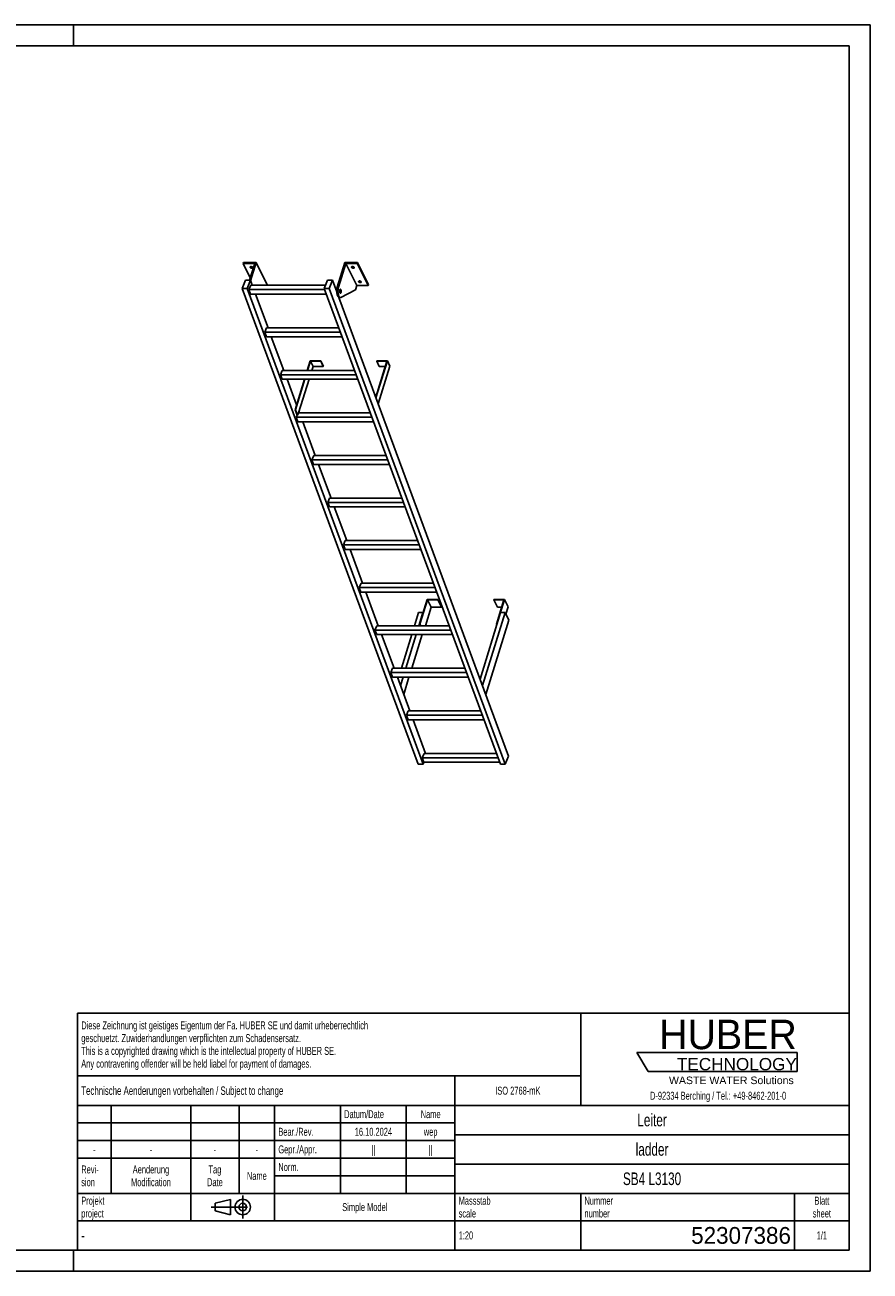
# Model space of a CAD drawing. Header units: millimetres. Extents: x 0 to 8400, y 0 to 5940.
# Tile 2 of 2: x 4369 to 8400, y 0 to 5940. Entities that reach past the tile are written whole.
import ezdxf

# ---------------------------------------------------------------- set-up
doc = ezdxf.new("R2010")
doc.units = ezdxf.units.MM
doc.header["$LTSCALE"] = 462
doc.linetypes.add('CENTER', pattern=[0.6, 0.375, -0.075, 0.075, -0.075])
doc.layers.get('0').update_dxf_attribs({"linetype": 'CONTINUOUS'})
for name, color, linetype in [('005_AXIS', 7, 'CONTINUOUS'), ('HUBER_Logo_BL1', 7, 'CONTINUOUS'), ('HUBER_Logo_BL2', 7, 'CONTINUOUS')]:
    doc.layers.add(name, color=color, linetype=linetype)
doc.styles.get("Standard").update_dxf_attribs({"font": 'txt', "width": 0.7})
doc.styles.add('TEXTSTYLE_2', font='txt')
doc.styles.add('TEXTSTYLE_3', font='arial.ttf')
doc.styles.add('TEXTSTYLE_5', font='txt', dxfattribs={"width": 0.8})
doc.styles.add('TEXTSTYLE_6', font='txt')

# ---------------------------------------------------------------- blocks, each defined once
blk = doc.blocks.new('HUBER_LOGO_BL1', base_point=(7675, 1007.5))
at = {"layer": 'HUBER_Logo_BL1', "color": 2, "linetype": 'Continuous', "attachment_point": 3, "line_spacing_factor": 0.78}
for s, insert, char_height, width, style in [('HUBER\\P\\fArial;\\H58.5;TECHNOLOGY ', (8050.7, 1198.2), 140.4, 775.343, 'TEXTSTYLE_2'), ('WASTE WATER Solutions', (8036, 927.2), 36, 594.067, 'TEXTSTYLE_3')]:
    blk.add_mtext(s, dxfattribs=dict(at, insert=insert, char_height=char_height, width=width, style=style))
at = {"layer": 'HUBER_Logo_BL1', "color": 2, "linetype": 'Continuous', "insert": (7675, 854.8), "char_height": 38, "width": 1621.786, "attachment_point": 2, "line_spacing_factor": 0.96}
blk.add_mtext('D-92334 Berching / Tel.: +49-8462-201-0', dxfattribs=at)
blk = doc.blocks.new('PROJEKTIONSMETHODE_1_BL3', base_point=(5360, 305))
at = {"color": 2, "linetype": 'CENTER'}
for p, q in [((5407.7, 360), (5407.7, 250)), ((5257.3, 305), (5462.7, 305))]:
    blk.add_line(p, q, dxfattribs=at)
at = {"color": 2, "linetype": 'Continuous'}
for p, q in [((5275.7, 323.3), (5349, 341.7)), ((5275.7, 286.7), (5275.7, 323.3)), ((5349, 268.3), (5349, 341.7)), ((5275.7, 286.7), (5349, 268.3))]:
    blk.add_line(p, q, dxfattribs=at)
for radius in [36.7, 18.3]:
    blk.add_circle((5407.7, 305), radius, dxfattribs=at)
blk = doc.blocks.new('*T13')
at = {"color": 3, "linetype": 'Continuous'}
for p, q in [((0, 0), (3680, 0)), ((0, 0), (0, -1130)), ((2400, 0), (2400, -440)), ((3680, 0), (3680, -1130)), ((0, -300), (2400, -300)), ((1800, -300), (1800, -1130)), ((0, -440), (3680, -440)), ((160, -440), (160, -860)), ((540, -440), (540, -990)), ((770, -440), (770, -860)), ((940, -440), (940, -990)), ((1254, -440), (1254, -860)), ((1568, -440), (1568, -860)), ((0, -524), (1800, -524)), ((1800, -580), (3680, -580)), ((0, -608), (1800, -608)), ((0, -692), (1800, -692)), ((1800, -720), (3680, -720)), ((940, -776), (1800, -776)), ((0, -860), (3680, -860)), ((2400, -860), (2400, -1130)), ((3420, -860), (3420, -1130)), ((0, -990), (3680, -990)), ((0, -1130), (3680, -1130))]:
    blk.add_line(p, q, dxfattribs=at)
at = {"color": 2, "linetype": 'Continuous', "line_spacing_factor": 0.96}
for s, insert, char_height, width, attachment_point in [('Diese Zeichnung ist geistiges Eigentum der Fa. HUBER SE und damit urheberrechtlich \\Pgeschuetzt. Zuwiderhandlungen verpflichten zum Schadensersatz.\\PThis is a copyrighted drawing which is the intellectual property of HUBER SE.\\PAny contravening offender will be held liabel for payment of damages.', (17.5, -39.8), 38, 4429.714, 1), ('Technische Aenderungen vorbehalten / Subject to change', (17.5, -350), 40, 3049.524, 1), ('ISO 2768-mK', (2100, -351), 38, 665.905, 2), ('Datum/Date', (1271.5, -463), 38, 584.476, 1), ('Name', (1684, -463), 38, 253.333, 2), ('Leiter', (2740, -480), 60, 480, 2), ('Bear./Rev.', (957.5, -547), 38, 544.667, 1), ('16.10.2024', (1411, -547), 38, 546.476, 2), ('wep', (1684, -547), 38, 199.048, 2), ('-', (80, -631), 38, 68.762, 2), ('-', (350, -631), 38, 68.762, 2), ('-', (655, -631), 38, 68.762, 2), ('-', (855, -631), 38, 68.762, 2), ('Gepr./Appr.', (957.5, -631), 38, 598.952, 1), ('||', (1411, -631), 38, 101.333, 2), ('||', (1684, -631), 38, 101.333, 2), ('ladder', (2740, -620), 60, 502.857, 2), ('Revi-\\Psion', (17.5, -726.6), 38, 276.857, 1), ('Aenderung\\PModification', (350, -726.6), 38, 606.19, 2), ('Tag\\PDate', (655, -726.6), 38, 235.238, 2), ('Name', (855, -757), 38, 253.333, 2), ('Norm. ', (957.5, -715), 38, 351.048, 1), ('SB4 L3130', (2740, -760), 60, 811.429, 2), ('Projekt\\Pproject', (17.5, -875.6), 38, 367.333, 1), ('Massstab\\Pscale', (1817.5, -875.6), 38, 448.762, 1), ('Nummer\\Pnumber', (2417.5, -875.6), 38, 372.762, 1), ('Blatt\\Psheet', (3550, -875.6), 38, 275.048, 2), ('Simple Model', (1370, -906), 38, 656.857, 2), ('1:20', (1817.5, -1041), 38, 204.476, 1), ('1/1', (3550, -1041), 38, 159.238, 2)]:
    blk.add_mtext(s, dxfattribs=dict(at, insert=insert, char_height=char_height, width=width, attachment_point=attachment_point))
for s, insert, char_height, width, attachment_point, style in [('-', (17.5, -1035), 50, 36.667, 1, 'TEXTSTYLE_5'), ('52307386', (3402.5, -1020), 80, 1173.333, 3, 'TEXTSTYLE_6')]:
    blk.add_mtext(s, dxfattribs=dict(at, insert=insert, char_height=char_height, width=width, attachment_point=attachment_point, style=style))
blk = doc.blocks.new('HUBER_LOGO_BL2', base_point=(7670.4, 997))
at = {"layer": 'HUBER_Logo_BL2', "color": 5, "linetype": 'Continuous'}
for p, q in [((8052.9, 1042), (7287.9, 1042)), ((7287.9, 1042), (7341.9, 952)), ((8052.9, 1042), (8052.9, 952)), ((7341.9, 952), (8052.9, 952))]:
    blk.add_line(p, q, dxfattribs=at)

msp = doc.modelspace()

# ---------------------------------------------------------------- linework, layer by layer
at = {"color": 3, "linetype": 'Continuous'}
for p, q in [((8400, 5940), (0, 5940)), ((4600, 5940), (4600, 5840)), ((8400, 5940), (8400, 0)), ((4600, 0), (4600, 100)), ((8400, 0), (0, 0))]:
    msp.add_line(p, q, dxfattribs=at)
at = {"color": 5, "linetype": 'Continuous'}
for p, q in [((8300, 5840), (100, 5840)), ((8300, 100), (8300, 5840)), ((100, 100), (8300, 100))]:
    msp.add_line(p, q, dxfattribs=at)
at = {"color": 7, "linetype": 'Continuous'}
for p, q in [((5464.774, 4802.813), (5410.431, 4802.813)), ((5464.774, 4802.813), (5440.091, 4722.939)), ((5445, 4720.942), (5471.753, 4807.513)), ((5858.889, 4689.231), (5895.441, 4807.513)), ((5899.515, 4802.813), (5864.415, 4689.231)), ((5951.372, 4697.14), (5899.515, 4802.813)), ((5953.857, 4802.813), (5899.515, 4802.813)), ((5405.151, 4683.655), (5421.234, 4722.939)), ((5421.234, 4722.939), (5444.261, 4722.939)), ((5444.261, 4722.939), (5428.177, 4683.655)), ((5437.354, 4678.467), (5445.819, 4699.143)), ((5802.943, 4699.143), (5445.819, 4699.143)), ((5523.61, 4701.84), (5522.776, 4699.143)), ((5796.602, 4683.655), (5812.685, 4722.939)), ((5812.685, 4722.939), (5835.712, 4722.939)), ((5835.712, 4722.939), (5819.628, 4683.655)), ((5856.448, 4666.954), (5835.712, 4722.939)), ((5951.372, 4697.14), (5945.171, 4677.074)), ((5951.372, 4697.14), (6005.714, 4697.14)), ((6245.193, 2415.724), (5405.151, 4683.655)), ((5428.177, 4683.655), (5405.151, 4683.655)), ((6268.22, 2415.724), (5428.177, 4683.655)), ((5445.406, 4656.73), (5437.354, 4678.467)), ((5798.523, 4678.467), (5437.354, 4678.467)), ((5445.406, 4656.73), (5806.575, 4656.73)), ((5476.687, 4656.73), (5470.057, 4653.295)), ((6636.644, 2415.724), (5796.602, 4683.655)), ((5819.628, 4683.655), (5796.602, 4683.655)), ((6659.67, 2415.724), (5819.628, 4683.655)), ((6675.754, 2455.008), (5866.052, 4641.025)), ((5868.04, 4640.583), (5873.566, 4640.583)), ((5945.171, 4677.074), (5875.876, 4641.175)), ((5512.502, 4475.585), (5520.967, 4496.261)), ((5520.553, 4453.848), (5512.502, 4475.585)), ((5873.671, 4475.585), (5512.502, 4475.585)), ((5866.012, 4496.261), (5520.967, 4496.261)), ((5520.553, 4453.848), (5881.722, 4453.848)), ((5730.755, 4337.23), (5717.204, 4293.379)), ((5729.397, 4338.796), (5780.056, 4338.796)), ((5742.957, 4312.365), (5730.755, 4337.23)), ((5730.755, 4337.23), (5779.571, 4337.23)), ((5780.056, 4338.796), (5779.571, 4337.23)), ((5779.571, 4337.23), (5791.773, 4312.365)), ((5780.056, 4338.796), (5792.257, 4313.932)), ((6095.495, 4337.23), (6042.318, 4165.147)), ((6047.163, 4338.796), (6046.679, 4337.23)), ((6058.881, 4312.365), (6046.679, 4337.23)), ((6046.679, 4337.23), (6095.495, 4337.23)), ((6047.163, 4338.796), (6097.822, 4338.796)), ((5587.649, 4272.703), (5596.114, 4293.379)), ((5941.16, 4293.379), (5596.114, 4293.379)), ((5737.09, 4293.379), (5742.957, 4312.365)), ((5791.773, 4312.365), (5742.957, 4312.365)), ((5792.257, 4313.932), (5791.773, 4312.365)), ((6087.812, 4312.365), (6058.881, 4312.365)), ((5595.701, 4250.966), (5587.649, 4272.703)), ((5948.818, 4272.703), (5587.649, 4272.703)), ((5595.701, 4250.966), (5956.87, 4250.966)), ((5704.098, 4250.966), (5659.3, 4106)), ((5674.394, 4090.497), (5723.983, 4250.966)), ((5670.848, 4048.084), (5662.797, 4069.821)), ((6023.966, 4069.821), (5662.797, 4069.821)), ((5670.848, 4048.084), (6032.017, 4048.084)), ((5746.409, 3887.615), (5737.944, 3866.939)), ((5745.996, 3845.202), (5737.944, 3866.939)), ((6099.113, 3866.939), (5737.944, 3866.939)), ((6091.455, 3887.615), (5746.409, 3887.615)), ((5745.996, 3845.202), (6107.165, 3845.202)), ((5821.557, 3684.733), (5813.092, 3664.057)), ((6166.603, 3684.733), (5821.557, 3684.733)), ((5821.143, 3642.32), (5813.092, 3664.057)), ((6174.261, 3664.057), (5813.092, 3664.057)), ((5821.143, 3642.32), (6182.312, 3642.32)), ((5896.704, 3481.851), (5888.239, 3461.175)), ((5896.291, 3439.438), (5888.239, 3461.175)), ((6249.408, 3461.175), (5888.239, 3461.175)), ((6241.75, 3481.851), (5896.704, 3481.851)), ((5896.291, 3439.438), (6257.46, 3439.438)), ((5971.852, 3278.969), (5963.387, 3258.293)), ((6316.898, 3278.969), (5971.852, 3278.969)), ((6324.556, 3258.293), (5963.387, 3258.293)), ((5971.439, 3236.556), (5963.387, 3258.293)), ((5971.439, 3236.556), (6332.607, 3236.556)), ((6287.66, 3201.177), (6251.35, 3083.678)), ((6253.192, 3083.678), (6289.018, 3199.61)), ((6279.183, 3076.087), (6306.405, 3164.179)), ((6338.318, 3201.177), (6287.66, 3201.177)), ((6289.018, 3199.61), (6337.834, 3199.61)), ((6289.018, 3199.61), (6306.405, 3164.179)), ((6306.405, 3164.179), (6355.221, 3164.179)), ((6337.834, 3199.61), (6338.318, 3201.177)), ((6337.834, 3199.61), (6355.221, 3164.179)), ((6338.318, 3201.177), (6355.706, 3165.745)), ((6355.221, 3164.179), (6355.706, 3165.745)), ((6605.426, 3201.177), (6604.942, 3199.61)), ((6604.942, 3199.61), (6653.758, 3199.61)), ((6604.942, 3199.61), (6622.329, 3164.179)), ((6656.084, 3201.177), (6605.426, 3201.177)), ((6653.758, 3199.61), (6617.932, 3083.678)), ((6619.774, 3083.678), (6656.084, 3201.177)), ((6622.329, 3164.179), (6642.809, 3164.179)), ((6656.084, 3201.177), (6673.472, 3165.745)), ((6662.648, 3130.719), (6673.472, 3165.745)), ((6637.64, 3138.511), (6539.826, 2821.984)), ((6658.824, 3138.511), (6551.375, 2790.804)), ((6566.823, 2749.097), (6676.212, 3103.079)), ((6658.824, 3138.511), (6637.64, 3138.511)), ((6676.212, 3103.079), (6658.824, 3138.511)), ((6046.999, 3076.087), (6038.535, 3055.411)), ((6399.703, 3055.411), (6038.535, 3055.411)), ((6046.586, 3033.674), (6038.535, 3055.411)), ((6046.586, 3033.674), (6407.755, 3033.674)), ((6392.045, 3076.087), (6046.999, 3076.087)), ((6251.35, 3083.678), (6253.192, 3083.678)), ((6251.35, 3083.678), (6255.075, 3076.087)), ((6253.192, 3083.678), (6256.917, 3076.087)), ((6617.932, 3083.678), (6619.774, 3083.678)), ((6617.932, 3083.678), (6619.628, 3080.223)), ((6619.774, 3083.678), (6620.339, 3082.526)), ((6122.147, 2873.205), (6113.682, 2852.529)), ((6474.851, 2852.529), (6113.682, 2852.529)), ((6121.734, 2830.792), (6113.682, 2852.529)), ((6467.193, 2873.205), (6122.147, 2873.205)), ((6121.734, 2830.792), (6482.903, 2830.792)), ((6197.295, 2670.323), (6188.83, 2649.647)), ((6549.999, 2649.647), (6188.83, 2649.647)), ((6196.881, 2627.91), (6188.83, 2649.647)), ((6196.881, 2627.91), (6558.05, 2627.91)), ((6542.34, 2670.323), (6197.295, 2670.323)), ((6272.442, 2467.441), (6263.977, 2446.765)), ((6625.146, 2446.765), (6263.977, 2446.765)), ((6272.029, 2425.028), (6263.977, 2446.765)), ((6617.488, 2467.441), (6272.442, 2467.441)), ((6675.754, 2455.008), (6659.67, 2415.724)), ((6268.22, 2415.724), (6245.193, 2415.724)), ((6272.029, 2425.028), (6268.22, 2415.724)), ((6272.029, 2425.028), (6633.198, 2425.028)), ((6659.67, 2415.724), (6636.644, 2415.724))]:
    msp.add_line(p, q, dxfattribs=at)
at = {"color": 9, "linetype": 'Continuous'}
msp.add_line((5858.889, 4689.231), (5864.415, 4689.231), dxfattribs=at)
at = {"color": 7, "linetype": 'Continuous'}
for points, knots in [([(5858.889, 4689.231), (5858.159, 4686.87), (5857.044, 4681.781), (5856.278, 4673.822), (5856.369, 4665.614), (5857.313, 4657.786), (5858.8, 4651.814), (5860.413, 4647.73), (5861.716, 4645.242), (5863.145, 4643.236), (5864.682, 4641.745), (5866.319, 4640.805), (5867.487, 4640.583), (5868.04, 4640.583)], [0, 0, 0, 0, 0.13939916, 0.29280569, 0.45031518, 0.60153991, 0.73684016, 0.79611184, 0.84888332, 0.89492094, 0.93453063, 0.96882596, 1, 1, 1, 1]), ([(5864.415, 4689.231), (5863.685, 4686.87), (5862.57, 4681.781), (5861.804, 4673.822), (5861.896, 4665.614), (5862.839, 4657.786), (5864.326, 4651.814), (5865.939, 4647.73), (5867.243, 4645.242), (5868.671, 4643.236), (5870.209, 4641.745), (5871.845, 4640.805), (5873.014, 4640.583), (5873.566, 4640.583)], [0, 0, 0, 0, 0.13939916, 0.29280569, 0.45031518, 0.60153991, 0.73684016, 0.79611184, 0.84888332, 0.89492094, 0.93453063, 0.96882596, 1, 1, 1, 1]), ([(5873.566, 4640.583), (5873.76, 4640.583), (5874.56, 4640.633), (5875.339, 4640.897), (5875.876, 4641.175)], [0, 0, 0, 0, 0.24280271, 1, 1, 1, 1])]:
    msp.add_open_spline(points, degree=3, knots=knots, dxfattribs=at)
at = {"layer": '005_AXIS', "color": 7, "linetype": 'Continuous'}
for p, q in [((5411.884, 4807.513), (5410.431, 4802.813)), ((5410.431, 4802.813), (5443.776, 4734.864)), ((5471.753, 4807.513), (5411.884, 4807.513)), ((5523.61, 4701.84), (5471.753, 4807.513)), ((5955.31, 4807.513), (5895.441, 4807.513)), ((5955.31, 4807.513), (5953.857, 4802.813)), ((6005.714, 4697.14), (5953.857, 4802.813)), ((6007.167, 4701.84), (5955.31, 4807.513)), ((5453.075, 4699.143), (5444.261, 4722.939)), ((6007.167, 4701.84), (6005.714, 4697.14)), ((5528.222, 4496.261), (5468.784, 4656.73)), ((5856.733, 4678.083), (5852.326, 4678.083)), ((5873.566, 4678.083), (5871.463, 4678.083)), ((5873.566, 4663.083), (5871.463, 4663.083)), ((5603.37, 4293.379), (5543.932, 4453.848)), ((5729.397, 4338.796), (5715.362, 4293.379)), ((6097.822, 4338.796), (6043.322, 4162.436)), ((6110.023, 4313.932), (6097.822, 4338.796)), ((6054.163, 4133.168), (6110.023, 4313.932)), ((5664.424, 4128.544), (5619.079, 4250.966)), ((5702.255, 4250.966), (5657.458, 4106)), ((5657.458, 4106), (5667.029, 4080.159)), ((5657.458, 4106), (5659.3, 4106)), ((5659.3, 4106), (5668.871, 4080.159)), ((5667.029, 4080.159), (5662.797, 4069.821)), ((5667.029, 4080.159), (5668.871, 4080.159)), ((5673.104, 4090.497), (5668.871, 4080.159)), ((6016.307, 4090.497), (5673.104, 4090.497)), ((5678.517, 4090.497), (5676.27, 4096.565)), ((5753.665, 3887.615), (5694.227, 4048.084)), ((5828.812, 3684.733), (5769.375, 3845.202)), ((5903.96, 3481.851), (5844.522, 3642.32)), ((5979.107, 3278.969), (5919.67, 3439.438)), ((6054.255, 3076.087), (5994.817, 3236.556)), ((6246.189, 3138.511), (6226.899, 3076.087)), ((6246.189, 3138.511), (6267.373, 3138.511)), ((6267.373, 3138.511), (6248.083, 3076.087)), ((6267.939, 3137.359), (6267.373, 3138.511)), ((6129.402, 2873.205), (6069.965, 3033.674)), ((6213.792, 3033.674), (6164.203, 2873.205)), ((6234.976, 3033.674), (6185.388, 2873.205)), ((6213.724, 2873.205), (6263.313, 3033.674)), ((6204.55, 2670.323), (6145.112, 2830.792)), ((6151.097, 2830.792), (6148.375, 2821.984)), ((6172.281, 2830.792), (6159.924, 2790.804)), ((6175.372, 2749.097), (6200.618, 2830.792)), ((6279.698, 2467.441), (6220.26, 2627.91))]:
    msp.add_line(p, q, dxfattribs=at)
for points, knots in [([(5443.53, 4784.165), (5443.378, 4784.475), (5443.165, 4785.11), (5443.215, 4785.787), (5443.307, 4786.084)], [0, 0, 0, 0, 0.5259898, 1, 1, 1, 1]), ([(5443.307, 4786.084), (5443.431, 4786.485), (5443.987, 4787.277), (5445.364, 4787.977), (5447.12, 4788.269), (5449.11, 4788.142), (5451.139, 4787.615), (5453.005, 4786.738), (5454.52, 4785.603), (5455.264, 4784.653), (5455.504, 4784.165)], [0, 0, 0, 0, 0.08792798, 0.19150842, 0.31584215, 0.45699794, 0.60613596, 0.75253438, 0.88609216, 1, 1, 1, 1]), ([(5455.727, 4782.246), (5455.603, 4781.845), (5455.047, 4781.053), (5453.67, 4780.353), (5451.914, 4780.062), (5449.924, 4780.188), (5447.895, 4780.715), (5446.029, 4781.592), (5444.514, 4782.727), (5443.77, 4783.677), (5443.53, 4784.165)], [0, 0, 0, 0, 0.08792798, 0.19150842, 0.31584215, 0.45699794, 0.60613596, 0.75253438, 0.88609216, 1, 1, 1, 1]), ([(5454.899, 4785.074), (5454.132, 4784.857), (5452.408, 4784.73), (5449.838, 4785.211), (5447.446, 4786.264), (5446.094, 4787.342), (5445.584, 4787.953)], [0, 0, 0, 0, 0.23501097, 0.50003303, 0.76503684, 1, 1, 1, 1]), ([(5455.504, 4784.165), (5455.656, 4783.855), (5455.869, 4783.22), (5455.819, 4782.543), (5455.727, 4782.246)], [0, 0, 0, 0, 0.5259898, 1, 1, 1, 1]), ([(5927.087, 4784.165), (5926.935, 4784.475), (5926.722, 4785.11), (5926.772, 4785.787), (5926.864, 4786.084)], [0, 0, 0, 0, 0.5259898, 1, 1, 1, 1]), ([(5926.864, 4786.084), (5926.988, 4786.485), (5927.544, 4787.277), (5928.921, 4787.977), (5930.677, 4788.269), (5932.667, 4788.142), (5934.696, 4787.615), (5936.562, 4786.738), (5938.077, 4785.603), (5938.821, 4784.653), (5939.061, 4784.165)], [0, 0, 0, 0, 0.08792798, 0.19150842, 0.31584215, 0.45699794, 0.60613596, 0.75253438, 0.88609216, 1, 1, 1, 1]), ([(5939.284, 4782.246), (5939.16, 4781.845), (5938.604, 4781.053), (5937.227, 4780.353), (5935.471, 4780.062), (5933.481, 4780.188), (5931.452, 4780.715), (5929.586, 4781.592), (5928.071, 4782.727), (5927.327, 4783.677), (5927.087, 4784.165)], [0, 0, 0, 0, 0.08792798, 0.19150842, 0.31584215, 0.45699794, 0.60613596, 0.75253438, 0.88609216, 1, 1, 1, 1]), ([(5938.456, 4785.074), (5937.689, 4784.857), (5935.965, 4784.73), (5933.395, 4785.211), (5931.003, 4786.264), (5929.651, 4787.342), (5929.141, 4787.953)], [0, 0, 0, 0, 0.23501097, 0.50003303, 0.76503684, 1, 1, 1, 1]), ([(5939.061, 4784.165), (5939.213, 4783.855), (5939.426, 4783.22), (5939.376, 4782.543), (5939.284, 4782.246)], [0, 0, 0, 0, 0.5259898, 1, 1, 1, 1]), ([(5960.642, 4715.788), (5960.49, 4716.098), (5960.277, 4716.733), (5960.326, 4717.41), (5960.418, 4717.707)], [0, 0, 0, 0, 0.5259898, 1, 1, 1, 1]), ([(5960.418, 4717.707), (5960.542, 4718.108), (5961.099, 4718.9), (5962.476, 4719.6), (5964.232, 4719.892), (5966.221, 4719.765), (5968.25, 4719.238), (5970.116, 4718.361), (5971.632, 4717.226), (5972.376, 4716.276), (5972.615, 4715.788)], [0, 0, 0, 0, 0.08792798, 0.19150842, 0.31584215, 0.45699794, 0.60613596, 0.75253438, 0.88609216, 1, 1, 1, 1]), ([(5972.839, 4713.869), (5972.715, 4713.468), (5972.158, 4712.676), (5970.781, 4711.976), (5969.025, 4711.684), (5967.036, 4711.811), (5965.007, 4712.338), (5963.141, 4713.215), (5961.625, 4714.35), (5960.881, 4715.3), (5960.642, 4715.788)], [0, 0, 0, 0, 0.08792798, 0.19150842, 0.31584215, 0.45699794, 0.60613596, 0.75253438, 0.88609216, 1, 1, 1, 1]), ([(5972.01, 4716.696), (5971.244, 4716.48), (5969.519, 4716.353), (5966.95, 4716.834), (5964.558, 4717.887), (5963.206, 4718.965), (5962.696, 4719.576)], [0, 0, 0, 0, 0.23501097, 0.50003303, 0.76503684, 1, 1, 1, 1]), ([(5972.615, 4715.788), (5972.767, 4715.478), (5972.98, 4714.843), (5972.931, 4714.166), (5972.839, 4713.869)], [0, 0, 0, 0, 0.5259898, 1, 1, 1, 1]), ([(5873.566, 4679.833), (5873.378, 4679.833), (5872.976, 4679.747), (5872.423, 4679.393), (5871.91, 4678.838), (5871.239, 4677.774), (5870.585, 4676.016), (5870.097, 4673.555), (5869.911, 4670.822), (5870.043, 4668.068), (5870.482, 4665.544), (5871.001, 4664.002), (5871.327, 4663.337)], [0, 0, 0, 0, 0.03139335, 0.06653603, 0.10789217, 0.15653915, 0.27536244, 0.41788485, 0.57383793, 0.73088447, 0.87653105, 1, 1, 1, 1]), ([(5873.566, 4678.083), (5873.414, 4678.083), (5873.088, 4678.014), (5872.639, 4677.726), (5872.223, 4677.276), (5871.679, 4676.414), (5871.149, 4674.988), (5870.754, 4672.993), (5870.602, 4670.777), (5870.71, 4668.543), (5871.065, 4666.497), (5871.486, 4665.247), (5871.751, 4664.708)], [0, 0, 0, 0, 0.03139335, 0.066536, 0.10789211, 0.15653911, 0.27536242, 0.41788483, 0.57383791, 0.73088448, 0.87653101, 1, 1, 1, 1]), ([(5871.327, 4663.337), (5871.473, 4663.039), (5871.776, 4662.506), (5872.323, 4661.855), (5872.919, 4661.436), (5873.361, 4661.333), (5873.566, 4661.333)], [0, 0, 0, 0, 0.31594771, 0.58208422, 0.80455749, 1, 1, 1, 1]), ([(5871.751, 4664.708), (5871.869, 4664.467), (5872.115, 4664.034), (5872.558, 4663.506), (5873.042, 4663.166), (5873.4, 4663.083), (5873.566, 4663.083)], [0, 0, 0, 0, 0.31594818, 0.58208432, 0.80455751, 1, 1, 1, 1]), ([(5875.805, 4677.828), (5875.659, 4678.126), (5875.356, 4678.659), (5874.809, 4679.31), (5874.213, 4679.73), (5873.771, 4679.833), (5873.566, 4679.833)], [0, 0, 0, 0, 0.31594771, 0.58208422, 0.80455749, 1, 1, 1, 1]), ([(5875.382, 4676.458), (5875.263, 4676.699), (5875.017, 4677.131), (5874.574, 4677.659), (5874.091, 4677.999), (5873.732, 4678.083), (5873.566, 4678.083)], [0, 0, 0, 0, 0.31594818, 0.58208432, 0.80455751, 1, 1, 1, 1]), ([(5873.566, 4661.333), (5873.754, 4661.333), (5874.156, 4661.418), (5874.709, 4661.772), (5875.223, 4662.328), (5875.893, 4663.391), (5876.547, 4665.149), (5877.035, 4667.61), (5877.222, 4670.343), (5877.089, 4673.098), (5876.651, 4675.622), (5876.132, 4677.164), (5875.805, 4677.828)], [0, 0, 0, 0, 0.03139335, 0.06653603, 0.10789217, 0.15653915, 0.27536244, 0.41788485, 0.57383793, 0.73088447, 0.87653105, 1, 1, 1, 1]), ([(5873.566, 4663.083), (5873.719, 4663.083), (5874.045, 4663.152), (5874.493, 4663.439), (5874.909, 4663.889), (5875.453, 4664.752), (5875.983, 4666.177), (5876.379, 4668.173), (5876.53, 4670.389), (5876.423, 4672.622), (5876.067, 4674.668), (5875.646, 4675.919), (5875.382, 4676.458)], [0, 0, 0, 0, 0.03139335, 0.066536, 0.10789211, 0.15653911, 0.27536242, 0.41788483, 0.57383791, 0.73088448, 0.87653101, 1, 1, 1, 1])]:
    msp.add_open_spline(points, degree=3, knots=knots, dxfattribs=at)

# ---------------------------------------------------------------- block references
msp.add_blockref('*T13', (4620, 1230))
at = {"color": 2, "linetype": 'Continuous'}
msp.add_blockref('PROJEKTIONSMETHODE_1_BL3', (5360, 305), dxfattribs=at)
at = {"layer": 'HUBER_Logo_BL1'}
msp.add_blockref('HUBER_LOGO_BL1', (7674.994, 1007.484), dxfattribs=at)
at = {"layer": 'HUBER_Logo_BL2'}
msp.add_blockref('HUBER_LOGO_BL2', (7670.375, 996.993), dxfattribs=at)

doc.saveas('drawing.dxf')
